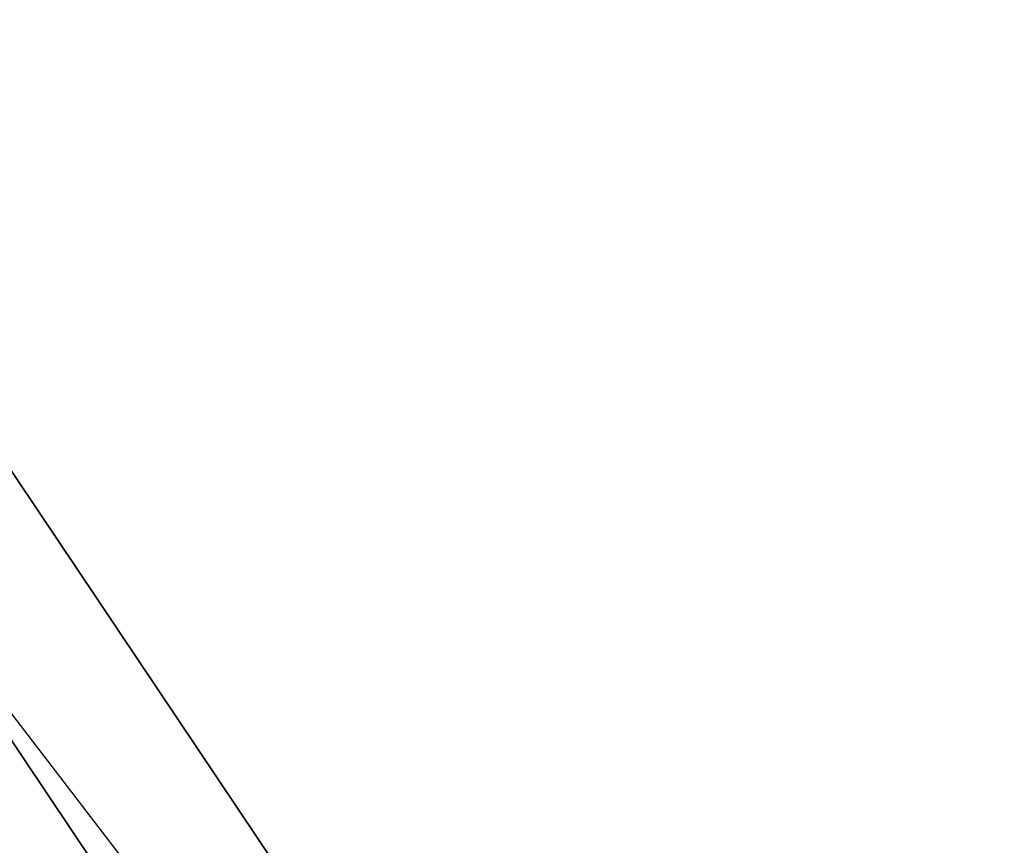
# Model space of a CAD drawing. Extents: x 0 to 457, y -4 to 453.
# Tile 159 of 256: x 129.548 to 129.684, y 127.251 to 127.365. Entities that reach past the tile are written whole.
import ezdxf

# ---------------------------------------------------------------- set-up
doc = ezdxf.new("R2010")
doc.units = 0
doc.layers.get('0').update_dxf_attribs({"color": 13, "linetype": 'CONTINUOUS'})

# ---------------------------------------------------------------- blocks, each defined once
blk = doc.blocks.new('GROUP_16')
blk.add_line((52.14238, 58.29545, 74.25878), (46.96992, 60.83276, 74.25878))
mesh = blk.add_polyface()
corners = [(41.65906, 67.33671, 68.56703), (46.79203, 60.3051, 73.41822), (41.28175, 61.38916, 73.41822), (48.69582, 65.95234, 68.56703)]
mesh.append_faces([[corners[k] for k in face] for face in [(0, 1, 2), (1, 0, 3)]], dxfattribs={"vtx0": -1})
mesh = blk.add_polyface()
corners = [(52.14238, 58.29545, 74.25878), (48.92299, 66.62618, 69.28427), (46.96992, 60.83276, 74.25878), (55.52834, 63.38597, 69.28427)]
mesh.append_faces([[corners[k] for k in face] for face in [(0, 1, 2), (1, 0, 3)]], dxfattribs={"vtx0": -1})
mesh = blk.add_polyface()
corners = [(52.2045, 58.38885, 7.58108), (47.81898, 63.35134, 9.57888), (47.00575, 60.93905, 7.58108), (53.61436, 60.50846, 9.57888)]
mesh.append_faces([[corners[k] for k in face] for face in [(0, 1, 2), (1, 0, 3)]], dxfattribs={"vtx0": -1})
mesh = blk.add_polyface()
corners = [(45.98663, 57.91601, 5.55307), (41.32411, 62.05683, 7.58108), (41.12213, 58.87302, 5.55307), (47.00575, 60.93905, 7.58108)]
mesh.append_faces([[corners[k] for k in face] for face in [(0, 1, 2), (1, 0, 3)]], dxfattribs={"vtx0": -1})
mesh = blk.add_polyface()
corners = [(44.74168, 54.2231, 77.95518), (41.317, 61.94489, 74.25878), (40.8754, 54.98374, 77.95518), (46.96992, 60.83276, 74.25878)]
mesh.append_faces([[corners[k] for k in face] for face in [(0, 1, 2), (1, 0, 3)]], dxfattribs={"vtx0": -1})
mesh = blk.add_polyface()
corners = [(46.79203, 60.3051, 73.41822), (48.06756, 52.1693, 77.02396), (44.61951, 53.86072, 77.02396), (51.83398, 57.83181, 73.41822)]
mesh.append_faces([[corners[k] for k in face] for face in [(0, 1, 2), (1, 0, 3)]], dxfattribs={"vtx0": -1})
blk = doc.blocks.new('GROUP_17')
blk.add_line((26.99338, 40.82347, 15), (32.15362, 38.29215, 15))
blk.add_polyline3d([(39.6861, 29.73922, 10), (36.48287, 34.51152, 10), (32.15362, 38.29215, 10), (26.99338, 40.82347, 10), (21.35383, 41.93296, 10), (15.61928, 41.54503, 10), (10.18053, 39.6861, 10), (7.79438, 38.08448, 10), (5.40823, 36.48287, 10), (1.6276, 32.15362, 10), (-0.90372, 26.99338, 10), (-2.01321, 21.35383, 10), (-1.62528, 15.61928, 10), (0.23365, 10.18053, 10)])
mesh = blk.add_polyface()
corners = [(21.35383, 41.93296, 10), (25.06012, 35.0888, 10), (20.97068, 35.89333, 10), (26.99338, 40.82347, 10)]
mesh.append_faces([[corners[k] for k in face] for face in [(0, 1, 2), (1, 0, 3)]], dxfattribs={"vtx0": -1})
mesh = blk.add_polyface()
corners = [(26.34896, 38.91191, 15), (21.35383, 41.93296, 15), (21.22611, 39.91975, 15), (26.99338, 40.82347, 15)]
mesh.append_faces([[corners[k] for k in face] for face in [(0, 1, 2), (1, 0, 3)]], dxfattribs={"vtx0": -1})
mesh = blk.add_polyface()
corners = [(26.99338, 40.82347, 15), (32.15362, 38.29215, 10), (26.99338, 40.82347, 10), (32.15362, 38.29215, 15)]
mesh.append_faces([[corners[k] for k in face] for face in [(0, 1, 2), (1, 0, 3)]], dxfattribs={"vtx0": -1})
blk = doc.blocks.new('GROUP_7')
for name, p in [('GROUP_16', (0, 0, 40)), ('GROUP_17', (19.95988, 19.95988, 25))]:
    blk.add_blockref(name, p)
blk = doc.blocks.new('GROUP_22')
for p, q in [((25.12392, 39.12273, 0.75), (29.89865, 37.14497, 0.75)), ((25.12392, 39.12273, 2.25), (29.89865, 37.14497, 2.25))]:
    blk.add_line(p, q)
blk = doc.blocks.new('GROUP_23')
at = {"xscale": 1.1, "yscale": 1.1, "zscale": 2.5}
blk.add_blockref('GROUP_22', (225.86068, 225.89839, 112.02115), dxfattribs=at)
blk = doc.blocks.new('COMPONENT_9')
at = {"xscale": 0.4000000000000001, "yscale": 0.4000000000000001, "zscale": 0.4000000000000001}
for name, p in [('GROUP_23', (1.36441, 1.01227, 8.22885)), ('GROUP_7', (84.47849, 84.05427, 46.93731))]:
    blk.add_blockref(name, p, dxfattribs=at)
blk = doc.blocks.new('GROUP_2')
at = {"rotation": 150}
blk.add_blockref('COMPONENT_9', (236.549, 151.90558, 200), dxfattribs=at)

msp = doc.modelspace()

# ---------------------------------------------------------------- block references
msp.add_blockref('GROUP_2', (36.68642, 17.49894, -0.18904))

doc.saveas('drawing.dxf')
